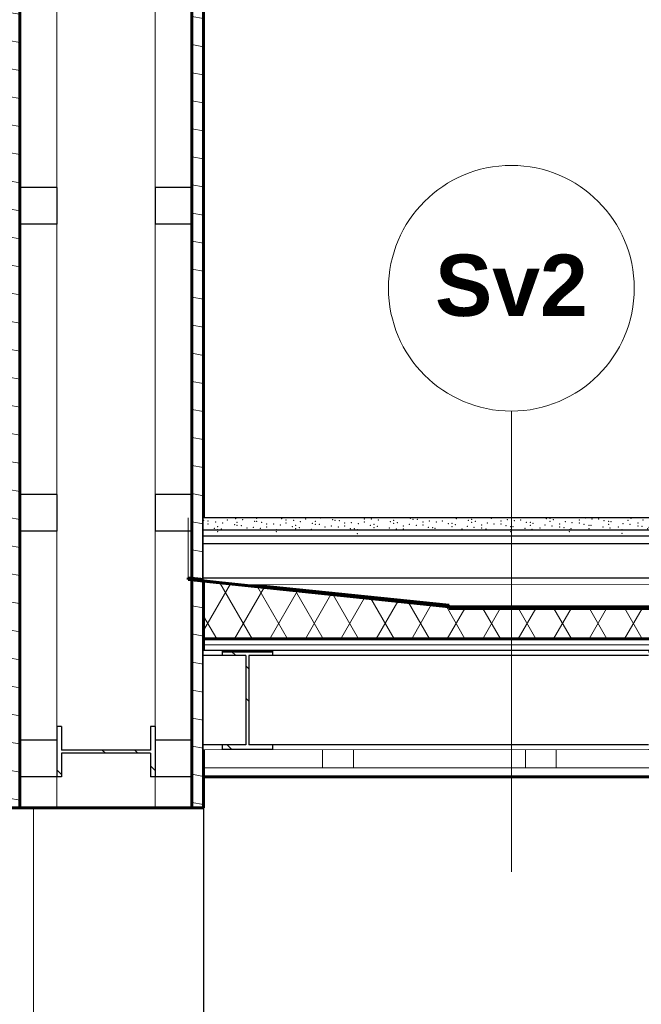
# Model space of a CAD drawing. Header units: millimetres. Extents: x -543656 to -529918, y -2500 to 6290.
# Tile 55 of 58: x -534944 to -533932, y 2280 to 3883. Entities that reach past the tile are written whole.
import ezdxf
from ezdxf.enums import TextEntityAlignment as Align

# ---------------------------------------------------------------- set-up
doc = ezdxf.new("R2010")
doc.units = ezdxf.units.MM
doc.header["$MEASUREMENT"] = 0
doc.linetypes.add('Wipeout_Contour', pattern=[1000, 0, -1000])
for name, color, linetype in [('2 - TEXT HLAVNÍ NS.2D', 7, 'Continuous'), ('2 - ČÁRA HLAVNÍ.2D', 7, 'Continuous'), ('4 - PODLAHY.3D', 7, 'Continuous'), ('4 - PRVKY EXTERIÉR.3D', 7, 'Continuous'), ('4 - PRVKY KLEMPÍŘSKÉ.3D', 7, 'Continuous'), ('4 - PRVKY ZÁMEČNICKÉ.3D', 7, 'Continuous'), ('4 - STŘEŠNÍ KRYTINA.3D', 7, 'Continuous'), ('5 - SRUB - PRŮVLAKY.4D', 7, 'Continuous'), ('5 - SRUB - STĚNY NOSNÉ.4D', 7, 'Continuous'), ('Konstrukce – Dělicí čáry vrstev', 7, 'Continuous'), ('Nové_4 - ZDIVO - STĚNY NENOSNÉ.3D', 7, 'Continuous'), ('Nové_Konstrukce – Dělicí čáry vrstev', 7, 'Continuous'), ('Nové_Otvory – Dveře', 7, 'Continuous'), ('Nové_Výplně - Povrchové', 7, 'Continuous'), ('Nové_Výplně – Řezové', 7, 'Continuous'), ('Výplně - Povrchové', 7, 'Continuous'), ('Výplně – Řezové', 7, 'Continuous')]:
    doc.layers.add(name, color=color, linetype=linetype)
doc.styles.add('GENEROVANÝ_STYL_2', font='Arial Bold.ttf')
doc.linetypes.add('ČÁRA HYDROIZOLACE', pattern='A,0,[2,B ŘEZ B-B´1.Shx,S=3.968254,R=0,X=0,Y=0.0125],-500,0', length=500)
pattern_1 = [(170, (-1697940.485, 0), (7.8141678, 44.3163477), [])]
pattern_2 = [(135, (-1697940.48, 0), (79.549513, 79.549513), []), (135, (-1697967, -26.52), (79.549513, 79.549513), [])]

# ---------------------------------------------------------------- blocks, each defined once
blk = doc.blocks.new('Řez_31', base_point=(-1697940.5, 0))
at = {"layer": 'Nové_4 - ZDIVO - STĚNY NENOSNÉ.3D', "color": 7, "linetype": 'Continuous', "lineweight": 60}
for p, q in [((-534644.2, 4836.7), (-534644.2, 2969)), ((-534644.2, 2855), (-534644.2, 2695))]:
    blk.add_line(p, q, dxfattribs=at)
at = {"layer": 'Nové_Konstrukce – Dělicí čáry vrstev', "color": 7, "linetype": 'Continuous', "lineweight": 60, "flags": 128}
for points in [[(-534644.2, 2969), (-534644.2, 2875), (-534644.2, 2855)], [(-534644.2, 2695), (-534644.2, 2665), (-534644.2, 2650)]]:
    blk.add_lwpolyline(points, dxfattribs=at)
at = {"color": 254, "linetype": 'Wipeout_Contour', "lineweight": 0, "ltscale": 2139621.980194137}
blk.add_wipeout([(-534921.2, 500), (-534883.2, 500), (-534883.2, 2600), (-534921.2, 2600)], dxfattribs=at).dxf.layer = 'Nové_Výplně - Povrchové'
at = {"color": 254, "linetype": 'Wipeout_Contour', "lineweight": 0, "ltscale": 2138627.986320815}
blk.add_wipeout([(-534663.2, 2600), (-534663.2, 500), (-534644.2, 500), (-534644.2, 2600)], dxfattribs=at).dxf.layer = 'Nové_Výplně - Povrchové'
at = {"layer": 'Nové_4 - ZDIVO - STĚNY NENOSNÉ.3D', "color": 7, "linetype": 'Continuous', "lineweight": 60}
blk.add_line((-534644.2, 2650), (-534644.2, 2600), dxfattribs=at)
at = {"color": 254, "linetype": 'Wipeout_Contour', "lineweight": 0, "ltscale": 2139225.982683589}
blk.add_wipeout([(-534723.2, 2600), (-534883.2, 2600), (-534883.2, 500), (-534723.2, 500)], dxfattribs=at).dxf.layer = 'Nové_Výplně - Povrchové'
at = {"color": 254, "linetype": 'Wipeout_Contour', "lineweight": 0, "ltscale": 2138785.985352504}
blk.add_wipeout([(-534723.2, 2600), (-534723.2, 500), (-534663.2, 500), (-534663.2, 2600)], dxfattribs=at).dxf.layer = 'Nové_Výplně - Povrchové'
at = {"color": 254, "linetype": 'Wipeout_Contour', "lineweight": 0, "ltscale": 2138829.268214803}
blk.add_wipeout([(-534663.2, 2600), (-534663.2, 4836.7), (-534723.2, 4836.7), (-534723.2, 2600)], dxfattribs=at).dxf.layer = 'Nové_Výplně – Řezové'
at = {"layer": 'Nové_Výplně – Řezové', "linetype": 'Continuous', "lineweight": 0, "true_color": 0x000000}
h = blk.add_hatch(dxfattribs=at)
h.set_pattern_fill('DŘEVO___BEDNĚNÍ', color=18, style=0, pattern_type=2)
h.set_pattern_definition(pattern_1)
h.paths.add_polyline_path([(-534644.2, 2600), (-534644.2, 4836.7), (-534663.2, 4836.7), (-534663.2, 2600)])
at = {"layer": 'Nové_Konstrukce – Dělicí čáry vrstev', "color": 7, "linetype": 'Continuous', "lineweight": 15}
for p, q in [((-534723.2, 4050), (-534723.2, 3610)), ((-534723.2, 3550), (-534723.2, 3110)), ((-534723.2, 3050), (-534723.2, 2732))]:
    blk.add_line(p, q, dxfattribs=at)
at = {"layer": 'Nové_Konstrukce – Dělicí čáry vrstev', "color": 7, "linetype": 'Continuous', "lineweight": 60, "flags": 128}
blk.add_lwpolyline([(-534663.2, 4836.7), (-534663.2, 4610), (-534663.2, 4550), (-534663.2, 4110), (-534663.2, 4050), (-534663.2, 3610), (-534663.2, 3550), (-534663.2, 3110), (-534663.2, 3050), (-534663.2, 2710), (-534663.2, 2650), (-534663.2, 2600)], dxfattribs=at)
at = {"color": 254, "linetype": 'Wipeout_Contour', "lineweight": 0, "ltscale": 4278478.168501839}
blk.add_wipeout([(-534883.2, 2600), (-534723.2, 2600), (-534723.2, 2650), (-534730.6, 2650), (-534730.6, 2688.5), (-534875.8, 2688.5), (-534875.8, 2650), (-534883.2, 2650)], dxfattribs=at).dxf.layer = 'Nové_Výplně – Řezové'
at = {"layer": 'Nové_Konstrukce – Dělicí čáry vrstev', "color": 7, "linetype": 'Continuous', "lineweight": 15}
blk.add_line((-534723.2, 2650), (-534723.2, 2600), dxfattribs=at)
at = {"color": 254, "linetype": 'Wipeout_Contour', "lineweight": 0, "ltscale": 2139709.24502213}
blk.add_wipeout([(-534883.2, 2600), (-534883.2, 4836.7), (-534943.2, 4836.7), (-534943.2, 2600)], dxfattribs=at).dxf.layer = 'Nové_Výplně – Řezové'
at = {"layer": 'Nové_Výplně – Řezové', "linetype": 'Continuous', "lineweight": 0, "true_color": 0x000000}
h = blk.add_hatch(dxfattribs=at)
h.set_pattern_fill('DŘEVO___BEDNĚNÍ', color=18, style=0, pattern_type=2)
h.set_pattern_definition(pattern_1)
h.paths.add_polyline_path([(-534943.2, 2600), (-534943.2, 4836.7), (-534961.2, 4836.7), (-534961.2, 2600)])
at = {"layer": 'Nové_4 - ZDIVO - STĚNY NENOSNÉ.3D', "color": 7, "linetype": 'Continuous', "lineweight": 0, "flags": 128}
blk.add_lwpolyline([(-534644.2, 2600), (-534663.2, 2600), (-534723.2, 2600), (-534883.2, 2600), (-534921.2, 2600), (-534943.2, 2600), (-534961.2, 2600)], dxfattribs=at)
at = {"layer": 'Nové_Konstrukce – Dělicí čáry vrstev', "color": 7, "linetype": 'Continuous', "lineweight": 15}
for p, q in [((-534883.2, 4050), (-534883.2, 3610)), ((-534883.2, 3550), (-534883.2, 3110)), ((-534883.2, 3050), (-534883.2, 2732)), ((-534883.2, 2650), (-534883.2, 2600))]:
    blk.add_line(p, q, dxfattribs=at)
at = {"layer": 'Nové_Konstrukce – Dělicí čáry vrstev', "color": 7, "linetype": 'Continuous', "lineweight": 60, "flags": 128}
blk.add_lwpolyline([(-534943.2, 4836.7), (-534943.2, 4610), (-534943.2, 4550), (-534943.2, 4110), (-534943.2, 4050), (-534943.2, 3610), (-534943.2, 3550), (-534943.2, 3110), (-534943.2, 3050), (-534943.2, 2710), (-534943.2, 2650), (-534943.2, 2600)], dxfattribs=at)
blk = doc.blocks.new('Řez_32', base_point=(-1697940.5, 0))
at = {"layer": 'Nové_Otvory – Dveře', "color": 181, "linetype": 'Continuous', "lineweight": 0, "true_color": 0x9e3eff}
blk.add_line((-534921.2, 2600), (-534921.2, 500), dxfattribs=at)
at = {"layer": 'Nové_Otvory – Dveře', "color": 5, "linetype": 'Continuous', "lineweight": 0, "true_color": 0x1c1cff}
for p, q in [((-534921.1, 2600), (-534921.1, 2539.3)), ((-534921.1, 2501.3), (-534921.1, 2440.6)), ((-534921.1, 2402.6), (-534921.1, 2341.9)), ((-534921.1, 2303.9), (-534921.1, 2243.1))]:
    blk.add_line(p, q, dxfattribs=at)
at = {"layer": 'Nové_Otvory – Dveře', "color": 7, "linetype": 'Continuous', "lineweight": 30}
blk.add_line((-534644.2, 2600), (-534644.2, 500), dxfattribs=at)
blk = doc.blocks.new('*X53', base_point=(-1697940.5, 0))
at = {"layer": 'Výplně – Řezové', "color": 7, "linetype": 'Continuous', "lineweight": 0}
for p, q in [((-534450.5, 2695), (-534450.5, 2665)), ((-534400.5, 2695), (-534400.5, 2665)), ((-534360.5, 2695), (-534030.5, 2695)), ((-534120.5, 2695), (-534120.5, 2665)), ((-534070.5, 2695), (-534070.5, 2665)), ((-534030.5, 2695), (-533700.5, 2695)), ((-533790.5, 2695), (-533790.5, 2665)), ((-533740.5, 2695), (-533740.5, 2665)), ((-533700.5, 2695), (-533370.5, 2695)), ((-533460.5, 2695), (-533460.5, 2665)), ((-533410.5, 2695), (-533410.5, 2665)), ((-533130.5, 2695), (-533130.5, 2665)), ((-533080.5, 2695), (-533080.5, 2665)), ((-534360.5, 2665), (-534030.5, 2665)), ((-534030.5, 2665), (-533700.5, 2665)), ((-533700.5, 2665), (-533370.5, 2665))]:
    blk.add_line(p, q, dxfattribs=at)
blk = doc.blocks.new('Řez_39', base_point=(-1697940.5, 0))
at = {"layer": 'Výplně – Řezové', "linetype": 'Continuous', "lineweight": 0, "true_color": 0x000000}
h = blk.add_hatch(dxfattribs=at)
h.set_pattern_fill('DESKY_SDK__SDV', color=18, style=0, pattern_type=2)
h.set_pattern_definition([(0, (-1697940.485, 0), (0, 25), [0, -25])])
h.paths.add_polyline_path([(-534644.2, 2650), (-533044.2, 2650), (-533044.2, 2665), (-534644.2, 2665)])
at = {"layer": '5 - SRUB - STĚNY NOSNÉ.4D', "color": 7, "linetype": 'Continuous', "lineweight": 0}
for p, q in [((-534614.2, 2695), (-534644.2, 2695)), ((-533920.2, 2695), (-534532.2, 2695)), ((-533226.2, 2695), (-533838.2, 2695)), ((-533044.2, 2695), (-533144.2, 2695))]:
    blk.add_line(p, q, dxfattribs=at)
at = {"layer": '5 - SRUB - STĚNY NOSNÉ.4D', "color": 7, "linetype": 'Continuous', "lineweight": 60}
blk.add_line((-533044.2, 2650), (-534644.2, 2650), dxfattribs=at)
at = {"layer": 'Konstrukce – Dělicí čáry vrstev', "color": 7, "linetype": 'Continuous', "lineweight": 0}
blk.add_line((-533044.2, 2665), (-534644.2, 2665), dxfattribs=at)
at = {"layer": '5 - SRUB - STĚNY NOSNÉ.4D', "lineweight": 0}
blk.add_blockref('*X53', (-1697940.5, 0), dxfattribs=at)
blk = doc.blocks.new('Řez_40', base_point=(-1697940.5, 0))
at = {"color": 254, "linetype": 'Wipeout_Contour', "lineweight": 0, "ltscale": 2135410.642002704}
blk.add_wipeout([(-534644.2, 2974.1), (-533044.2, 2974.1), (-533044.2, 3030), (-534644.2, 3030)], dxfattribs=at).dxf.layer = 'Výplně - Povrchové'
blk = doc.blocks.new('Řez_41', base_point=(-1697940.5, 0))
at = {"layer": 'Výplně – Řezové', "linetype": 'Continuous', "lineweight": 0, "true_color": 0x000000}
h = blk.add_hatch(dxfattribs=at)
h.set_pattern_fill('DESKY_CETRIS__OSB____', color=18, style=0, pattern_type=2)
h.set_pattern_definition([(0, (-1697940.485, 0), (0, 15), [])])
h.paths.add_polyline_path([(-534644.2, 2855), (-533044.2, 2855), (-533044.2, 2875), (-534644.2, 2875)])
at = {"layer": '5 - SRUB - STĚNY NOSNÉ.4D', "color": 7, "linetype": 'Continuous', "lineweight": 60}
for p, q in [((-534614.2, 2855), (-534644.2, 2855)), ((-533920.2, 2855), (-534532.2, 2855)), ((-533226.2, 2855), (-533838.2, 2855)), ((-533044.2, 2855), (-533144.2, 2855))]:
    blk.add_line(p, q, dxfattribs=at)
at = {"layer": 'Konstrukce – Dělicí čáry vrstev', "color": 7, "linetype": 'Continuous', "lineweight": 60}
for q in [(-534644.2, 2875), (-533044.2, 2855)]:
    blk.add_line((-533044.2, 2875), q, dxfattribs=at)
at = {"layer": 'Konstrukce – Dělicí čáry vrstev', "color": 7, "linetype": 'Continuous', "lineweight": 60, "flags": 128}
for points in [[(-534532.2, 2855), (-534573.2, 2855), (-534614.2, 2855)], [(-533838.2, 2855), (-533879.2, 2855), (-533920.2, 2855)], [(-533144.2, 2855), (-533185.2, 2855), (-533226.2, 2855)]]:
    blk.add_lwpolyline(points, dxfattribs=at)
blk = doc.blocks.new('Řez_42', base_point=(-1697940.5, 0))
at = {"color": 254, "linetype": 'Wipeout_Contour', "lineweight": 0, "ltscale": 2135411.412089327}
blk.add_wipeout([(-533044.2, 3042.5), (-534644.2, 3042.5), (-534644.2, 3030), (-533044.2, 3030)], dxfattribs=at).dxf.layer = 'Výplně - Povrchové'
at = {"layer": '5 - SRUB - STĚNY NOSNÉ.4D', "color": 7, "linetype": 'Continuous', "lineweight": 30}
blk.add_line((-534644.2, 3030), (-533044.2, 3030), dxfattribs=at)
blk = doc.blocks.new('Řez_43', base_point=(-1697940.5, 0))
at = {"color": 254, "linetype": 'Wipeout_Contour', "lineweight": 0, "ltscale": 3203188.895078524}
blk.add_wipeout([(-533145.2, 2963.5), (-534568.3, 2963.5), (-534244.7, 2929.5), (-534244.7, 2926.9), (-533468.7, 2926.9), (-533468.7, 2929.5)], dxfattribs=at).dxf.layer = 'Výplně - Povrchové'
at = {"layer": '4 - STŘEŠNÍ KRYTINA.3D', "color": 7, "linetype": 'Continuous', "lineweight": 30}
blk.add_line((-533145.2, 2963.5), (-534568.3, 2963.5), dxfattribs=at)
at = {"layer": '4 - STŘEŠNÍ KRYTINA.3D', "color": 7, "linetype": 'Continuous', "lineweight": 60}
blk.add_line((-533468.7, 2926.9), (-534244.7, 2926.9), dxfattribs=at)
at = {"layer": 'Konstrukce – Dělicí čáry vrstev', "color": 7, "linetype": 'Continuous', "lineweight": 60}
for p, q in [((-534244.7, 2926.9), (-534244.7, 2924.4)), ((-533468.8, 2924.4), (-534244.7, 2924.4)), ((-533468.7, 2926.9), (-533468.8, 2924.4))]:
    blk.add_line(p, q, dxfattribs=at)
blk = doc.blocks.new('*X60', base_point=(-1697940.5, 0))
at = {"layer": 'Výplně – Řezové', "color": 7, "linetype": 'Continuous', "lineweight": 0}
for p, q in [((-534440.5, 2950), (-534439.6, 2950)), ((-534395.6, 2942.9), (-534371.6, 2942.9)), ((-534327.6, 2935.7), (-534303.7, 2935.7)), ((-534259.6, 2928.6), (-534244.8, 2928.6))]:
    blk.add_line(p, q, dxfattribs=at)
blk = doc.blocks.new('Řez_44', base_point=(-1697940.5, 0))
at = {"layer": '4 - STŘEŠNÍ KRYTINA.3D', "color": 7, "linetype": 'Continuous', "lineweight": 60}
for p, q in [((-534669.2, 2974.1), (-534669.5, 2971.6)), ((-534669.5, 2971.6), (-534644.2, 2969)), ((-534669.2, 2974.1), (-534244.7, 2929.5))]:
    blk.add_line(p, q, dxfattribs=at)
at = {"layer": 'Konstrukce – Dělicí čáry vrstev', "color": 7, "linetype": 'Continuous', "lineweight": 60}
for p in [(-534644.2, 2969), (-534244.7, 2929.5)]:
    blk.add_line(p, (-534245, 2927), dxfattribs=at)
at = {"layer": '4 - STŘEŠNÍ KRYTINA.3D', "lineweight": 0}
blk.add_blockref('*X60', (-1697940.5, 0), dxfattribs=at)
blk = doc.blocks.new('Řez_46', base_point=(-1697940.5, 0))
at = {"color": 254, "linetype": 'Wipeout_Contour', "lineweight": 0, "ltscale": 2135411.667842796}
blk.add_wipeout([(-534644.2, 3042.5), (-533044.2, 3042.5), (-533044.2, 3052.4), (-534644.2, 3052.4)], dxfattribs=at).dxf.layer = 'Výplně - Povrchové'
at = {"layer": '4 - PRVKY KLEMPÍŘSKÉ.3D', "color": 181, "linetype": 'Continuous', "lineweight": 30, "true_color": 0x9e3eff}
blk.add_line((-534644.2, 3042.5), (-533044.2, 3042.5), dxfattribs=at)
at = {"color": 254, "linetype": 'Wipeout_Contour', "lineweight": 0, "ltscale": 2135412.004254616}
blk.add_wipeout([(-534644.2, 3052.4), (-533044.2, 3052.4), (-533044.2, 3071.8), (-534644.2, 3071.8)], dxfattribs=at).dxf.layer = 'Výplně - Povrchové'
at = {"layer": '4 - PRVKY KLEMPÍŘSKÉ.3D', "color": 181, "linetype": 'Continuous', "lineweight": 30, "true_color": 0x9e3eff}
for p, q in [((-533044.2, 3071.8), (-534644.2, 3071.8)), ((-534644.2, 3052.4), (-533044.2, 3052.4))]:
    blk.add_line(p, q, dxfattribs=at)
at = {"layer": '4 - PRVKY KLEMPÍŘSKÉ.3D', "color": 7, "linetype": 'Continuous', "lineweight": 0}
for p in [(-534644.2, 3067.9), (-534637.4, 3067), (-534624.7, 3065.1), (-534613.4, 3063.5), (-534605.6, 3068.6), (-534592.1, 3070.8), (-534589.7, 3064.5), (-534580.8, 3069.1), (-534561.3, 3066.3), (-534557.9, 3071.1), (-534557.9, 3066.1), (-534550, 3064.7), (-534517.4, 3070.4), (-534510.1, 3068.6), (-534510.1, 3063.6), (-534497.9, 3067.6), (-534486.6, 3065.9), (-534478.3, 3070.3), (-534467.1, 3063.1), (-534462.4, 3066.1), (-534453.9, 3071.6), (-534434.4, 3068.8), (-534430.6, 3067.8), (-534423.1, 3067.1), (-534414.7, 3063.6), (-534403.7, 3064.3), (-534392.4, 3062.7), (-534382.8, 3070.3), (-534382.8, 3065.3), (-534371, 3070), (-534359.7, 3068.3), (-534340.2, 3065.5), (-534335.1, 3067.8), (-534335.1, 3062.8), (-534328.9, 3063.9), (-534307.6, 3071.2), (-534303.3, 3069.5), (-534296.3, 3069.6), (-534287.4, 3065.3), (-534276.8, 3066.7), (-534265.5, 3065.1), (-534255.6, 3067), (-534246, 3062.3), (-534239.7, 3062.8), (-534232.9, 3070.8), (-534213.4, 3068), (-534207.8, 3069.5), (-534207.8, 3064.5), (-534202.1, 3066.3), (-534182.6, 3063.5), (-534176, 3071.1), (-534160.1, 3067), (-534149.9, 3069.2), (-534138.6, 3067.5), (-534128.3, 3068.6), (-534119.2, 3064.7), (-534112.4, 3064.5), (-534107.9, 3063.1), (-534086.5, 3070.4), (-534080.6, 3071.1), (-534080.6, 3066.1), (-534075.2, 3068.8), (-534055.7, 3065.9), (-534044.4, 3064.3), (-534032.8, 3068.6), (-534032.8, 3063.6), (-534023.1, 3071.6), (-534011.8, 3070), (-534001, 3070.3), (-533992.3, 3067.2), (-533985.1, 3066.1), (-533981, 3065.5), (-533961.5, 3062.7), (-533953.3, 3067.8), (-533948.4, 3071.2), (-533937.4, 3063.6), (-533928.9, 3068.4), (-533917.6, 3066.7), (-533905.5, 3070.3), (-533905.5, 3065.3), (-533898.1, 3063.9), (-533886.8, 3062.3), (-533865.4, 3069.6), (-533857.8, 3067.8), (-533857.8, 3062.8), (-533854.1, 3068), (-533834.7, 3065.1), (-533826, 3069.5), (-533823.4, 3063.5), (-533810.1, 3065.3), (-533802, 3070.8), (-533790.7, 3069.2), (-533778.3, 3067), (-533771.2, 3066.4), (-533762.4, 3062.8), (-533759.9, 3064.7), (-533730.5, 3069.5), (-533730.5, 3064.5), (-533727.3, 3070.4), (-533707.8, 3067.6), (-533698.7, 3071.1), (-533696.5, 3065.9), (-533682.8, 3067), (-533677, 3063.1), (-533663.9, 3071.6), (-533651, 3068.6), (-533644.4, 3068.8), (-533635.1, 3064.5), (-533633.1, 3067.1), (-533613.6, 3064.3), (-533603.3, 3071.1), (-533603.3, 3066.1), (-533602.3, 3062.7), (-533580.9, 3070), (-533569.7, 3068.4), (-533555.5, 3068.6), (-533555.5, 3063.6), (-533550.2, 3065.6), (-533538.9, 3063.9), (-533523.7, 3070.3), (-533517.5, 3071.2), (-533507.8, 3066.1), (-533506.2, 3069.6), (-533486.7, 3066.8), (-533476, 3067.8), (-533475.4, 3065.1), (-533460.1, 3063.6), (-533455.9, 3062.3), (-533442.8, 3070.8), (-533428.3, 3070.3), (-533428.3, 3065.3), (-533423.3, 3068), (-533412, 3066.3), (-533392.5, 3063.5), (-533380.5, 3067.8), (-533380.5, 3062.8), (-533359.9, 3069.2), (-533348.7, 3069.5), (-533348.6, 3067.6), (-533332.8, 3065.3), (-533329.1, 3064.8), (-533317.8, 3063.1), (-533301, 3067), (-533296.4, 3070.4), (-533285.2, 3068.8), (-533285.1, 3062.8), (-533265.7, 3066), (-533254.4, 3064.3), (-533253.2, 3069.5), (-533253.2, 3064.5), (-533233, 3071.6), (-533221.7, 3070), (-533221.4, 3071.1), (-533205.5, 3067), (-533202.2, 3067.2), (-533190.9, 3065.5), (-533173.7, 3068.6), (-533171.4, 3062.7), (-533158.3, 3071.2), (-533157.8, 3064.5), (-533138.8, 3068.4), (-533127.5, 3066.8), (-533126, 3071.1), (-533126, 3066.1), (-533108, 3064), (-533096.7, 3062.3), (-533078.2, 3068.6), (-533078.2, 3063.6), (-533075.4, 3069.6), (-533064.1, 3068), (-533046.4, 3070.3), (-533044.6, 3065.2), (-534637.4, 3062), (-534626.6, 3055.1), (-534621.5, 3057.8), (-534621.5, 3052.8), (-534621.5, 3049.3), (-534615.3, 3053.5), (-534593.9, 3060.7), (-534589.7, 3059.5), (-534582.7, 3059.1), (-534573.8, 3055.3), (-534563.2, 3056.3), (-534551.9, 3054.7), (-534541.9, 3062), (-534541.9, 3057), (-534530.5, 3061.9), (-534526, 3052.8), (-534526, 3049.3), (-534519.2, 3060.3), (-534499.7, 3057.5), (-534494.2, 3059.5), (-534494.2, 3054.5), (-534488.4, 3055.9), (-534468.9, 3053.1), (-534462.4, 3061.1), (-534455.8, 3061.5), (-534446.5, 3057), (-534436.3, 3058.7), (-534425, 3057.1), (-534414.7, 3058.6), (-534405.5, 3054.3), (-534398.8, 3054.5), (-534394.2, 3052.6), (-534394.2, 3046.4), (-534372.9, 3059.9), (-534366.9, 3061.1), (-534366.9, 3056.1), (-534361.6, 3058.3), (-534342.1, 3055.5), (-534330.8, 3053.9), (-534319.2, 3058.6), (-534319.2, 3053.6), (-534309.4, 3061.1), (-534298.2, 3059.5), (-534287.4, 3060.3), (-534278.7, 3056.7), (-534271.5, 3056.1), (-534267.4, 3055.1), (-534239.7, 3057.8), (-534234.7, 3060.7), (-534223.7, 3053.6), (-534215.2, 3057.9), (-534203.9, 3056.3), (-534191.9, 3060.3), (-534191.9, 3055.3), (-534184.4, 3053.5), (-534171.3, 3061.9), (-534160.1, 3062), (-534151.8, 3059.1), (-534144.2, 3057.8), (-534144.2, 3052.8), (-534144.2, 3049.3), (-534140.5, 3057.5), (-534121, 3054.7), (-534112.4, 3059.5), (-534109.7, 3053.1), (-534096.5, 3055.3), (-534088.4, 3060.3), (-534077.1, 3058.7), (-534064.6, 3062), (-534064.6, 3057), (-534057.6, 3055.9), (-534048.7, 3052.8), (-534048.7, 3049.3), (-534046.3, 3054.3), (-534024.9, 3061.5), (-534016.9, 3059.5), (-534016.9, 3054.5), (-534013.7, 3059.9), (-533994.2, 3057.1), (-533985.1, 3061.1), (-533982.9, 3055.5), (-533969.2, 3057), (-533963.4, 3052.7), (-533963.4, 3046.8), (-533950.2, 3061.1), (-533937.4, 3058.6), (-533930.7, 3058.3), (-533921.5, 3054.5), (-533919.4, 3056.7), (-533899.9, 3053.9), (-533889.6, 3061.1), (-533889.6, 3056.1), (-533867.3, 3059.5), (-533856, 3057.9), (-533841.9, 3058.6), (-533841.9, 3053.6), (-533836.5, 3055.1), (-533825.2, 3053.5), (-533810.1, 3060.3), (-533803.9, 3060.7), (-533794.2, 3056.1), (-533792.6, 3059.1), (-533773.1, 3056.3), (-533762.4, 3057.8), (-533761.8, 3054.7), (-533746.4, 3053.6), (-533740.4, 3061.9), (-533729.2, 3060.3), (-533714.6, 3060.3), (-533714.6, 3055.3), (-533709.7, 3057.5), (-533698.4, 3055.9), (-533682.8, 3062), (-533678.9, 3053.1), (-533666.9, 3057.8), (-533666.9, 3052.8), (-533666.9, 3049.3), (-533665.7, 3061.5), (-533646.2, 3058.7), (-533635.1, 3059.5), (-533634.9, 3057.1), (-533619.2, 3055.3), (-533615.4, 3054.3), (-533604.2, 3052.7), (-533604.2, 3046.6), (-533587.4, 3062), (-533587.4, 3057), (-533582.8, 3059.9), (-533571.5, 3058.3), (-533571.4, 3052.8), (-533571.4, 3049.3), (-533552, 3055.5), (-533540.7, 3053.9), (-533539.6, 3059.5), (-533539.6, 3054.5), (-533519.4, 3061.1), (-533508.1, 3059.5), (-533507.8, 3061.1), (-533491.9, 3057), (-533488.6, 3056.7), (-533477.3, 3055.1), (-533460.1, 3058.6), (-533444.7, 3060.7), (-533444.2, 3054.5), (-533425.2, 3057.9), (-533413.9, 3056.3), (-533412.3, 3061.1), (-533412.3, 3056.1), (-533394.4, 3053.5), (-533381.2, 3061.9), (-533364.6, 3058.6), (-533364.6, 3053.6), (-533361.7, 3059.1), (-533350.4, 3057.5), (-533332.8, 3060.3), (-533331, 3054.7), (-533319.7, 3053.1), (-533316.9, 3056.1), (-533298.3, 3060.3), (-533287, 3058.7), (-533285.1, 3057.8), (-533269.2, 3053.6), (-533267.5, 3055.9), (-533256.2, 3054.3), (-533237.3, 3060.3), (-533237.3, 3055.3), (-533234.9, 3061.5), (-533223.6, 3059.9), (-533205.5, 3062), (-533204.1, 3057.1), (-533192.8, 3055.5), (-533189.6, 3057.8), (-533189.6, 3052.8), (-533189.6, 3049.3), (-533173.3, 3052.7), (-533173.3, 3047), (-533160.2, 3061.1), (-533157.8, 3059.5), (-533141.9, 3055.3), (-533140.7, 3058.3), (-533129.4, 3056.7), (-533110.1, 3062), (-533110.1, 3057), (-533109.9, 3053.9), (-533094.1, 3052.8), (-533094.1, 3049.3), (-533077.2, 3059.5), (-533065.9, 3057.9), (-533062.3, 3059.5), (-533062.3, 3054.5), (-533046.5, 3055.1)]:
    blk.add_point(p, dxfattribs=at)
blk = doc.blocks.new('Řez_57', base_point=(-1697940.5, 0))
at = {"layer": '4 - PODLAHY.3D', "color": 7, "linetype": 'Continuous', "lineweight": 30}
for p, q in [((-534244.7, 2929.5), (-534244.7, 2926.9)), ((-533468.7, 2929.5), (-533468.7, 2926.9))]:
    blk.add_line(p, q, dxfattribs=at)
at = {"color": 254, "linetype": 'Wipeout_Contour', "lineweight": 0, "ltscale": 2670086.862048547}
blk.add_wipeout([(-534644.2, 2974.1), (-534644.2, 2971.5), (-534568.3, 2963.5), (-533145.2, 2963.5), (-533044.2, 2974.1)], dxfattribs=at).dxf.layer = 'Výplně - Povrchové'
at = {"layer": 'Výplně – Řezové', "linetype": 'Continuous', "lineweight": 0, "true_color": 0x000000}
h = blk.add_hatch(dxfattribs=at)
h.set_pattern_fill('IZOLACE_TEPELNÁ_TUHÁ', color=18, style=0, pattern_type=2)
h.set_pattern_definition([(60, (-1697940.485, 0), (-43.3012702, 25), []), (120, (-1697940.485, 0), (43.3012702, 25), [])])
h.paths.add_polyline_path([(-534644.2, 2969), (-534644.2, 2875), (-533044.2, 2875), (-533044.2, 2971.6), (-533468.5, 2927), (-533468.7, 2929.5), (-533468.7, 2926.9), (-533468.8, 2924.4), (-534244.7, 2924.4), (-534244.7, 2926.9), (-534244.7, 2929.5), (-534245, 2927)])
at = {"layer": '4 - PODLAHY.3D', "color": 7, "linetype": 'Continuous', "lineweight": 30}
blk.add_line((-534644.2, 2974.1), (-533044.2, 2974.1), dxfattribs=at)
blk = doc.blocks.new('Řez_70', base_point=(-1697940.5, 0))
at = {"color": 254, "linetype": 'Wipeout_Contour', "lineweight": 0, "ltscale": 2138547.288232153}
blk.add_wipeout([(-534614.2, 2855), (-534644.2, 2855), (-534644.2, 2847.6), (-534614.2, 2847.6)], dxfattribs=at).dxf.layer = 'Výplně - Povrchové'
at = {"color": 254, "linetype": 'Wipeout_Contour', "lineweight": 0, "ltscale": 2136935.311158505}
blk.add_wipeout([(-534532.2, 2847.6), (-533920.2, 2847.6), (-533920.2, 2855), (-534532.2, 2855)], dxfattribs=at).dxf.layer = 'Výplně - Povrchové'
at = {"color": 254, "linetype": 'Wipeout_Contour', "lineweight": 0, "ltscale": 2134159.35074814}
blk.add_wipeout([(-533838.2, 2847.6), (-533226.2, 2847.6), (-533226.2, 2855), (-533838.2, 2855)], dxfattribs=at).dxf.layer = 'Výplně - Povrchové'
at = {"color": 254, "linetype": 'Wipeout_Contour', "lineweight": 0, "ltscale": 2132407.375776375}
blk.add_wipeout([(-533044.2, 2855), (-533144.2, 2855), (-533144.2, 2847.6), (-533044.2, 2847.6)], dxfattribs=at).dxf.layer = 'Výplně - Povrchové'
at = {"color": 254, "linetype": 'Wipeout_Contour', "lineweight": 0, "ltscale": 4268315.5227721}
blk.add_wipeout([(-533187.7, 2702.4), (-533187.7, 2847.6), (-533226.2, 2847.6), (-533838.2, 2847.6), (-533876.7, 2847.6), (-533876.7, 2702.4), (-533838.2, 2702.4), (-533226.2, 2702.4)], dxfattribs=at).dxf.layer = 'Výplně - Povrchové'
at = {"layer": '4 - PRVKY ZÁMEČNICKÉ.3D', "color": 181, "linetype": 'Continuous', "lineweight": 30, "true_color": 0x9e3eff}
blk.add_line((-533226.2, 2847.6), (-533838.2, 2847.6), dxfattribs=at)
at = {"color": 254, "linetype": 'Wipeout_Contour', "lineweight": 0, "ltscale": 4273867.44772212}
blk.add_wipeout([(-533881.7, 2702.4), (-533881.7, 2847.6), (-533920.2, 2847.6), (-534532.2, 2847.6), (-534570.7, 2847.6), (-534570.7, 2702.4), (-534532.2, 2702.4), (-533920.2, 2702.4)], dxfattribs=at).dxf.layer = 'Výplně - Povrchové'
at = {"color": 254, "linetype": 'Wipeout_Contour', "lineweight": 0, "ltscale": 2665534.857590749}
blk.add_wipeout([(-533182.7, 2702.4), (-533044.2, 2702.4), (-533044.2, 2800), (-533044.2, 2847.6), (-533182.7, 2847.6)], dxfattribs=at).dxf.layer = 'Výplně - Povrchové'
at = {"color": 254, "linetype": 'Wipeout_Contour', "lineweight": 0, "ltscale": 2134156.175986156}
blk.add_wipeout([(-533838.2, 2695), (-533226.2, 2695), (-533226.2, 2702.4), (-533838.2, 2702.4)], dxfattribs=at).dxf.layer = 'Výplně - Povrchové'
at = {"layer": '4 - PRVKY ZÁMEČNICKÉ.3D', "color": 181, "linetype": 'Continuous', "lineweight": 30, "true_color": 0x9e3eff}
for p, q in [((-533920.2, 2847.6), (-534532.2, 2847.6)), ((-533044.2, 2847.6), (-533144.2, 2847.6)), ((-533226.2, 2702.4), (-533838.2, 2702.4))]:
    blk.add_line(p, q, dxfattribs=at)
at = {"color": 254, "linetype": 'Wipeout_Contour', "lineweight": 0, "ltscale": 2138468.703037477}
blk.add_wipeout([(-534644.2, 2702.4), (-534575.7, 2702.4), (-534575.7, 2847.6), (-534644.2, 2847.6)], dxfattribs=at).dxf.layer = 'Výplně - Povrchové'
at = {"color": 254, "linetype": 'Wipeout_Contour', "lineweight": 0, "ltscale": 2136932.140520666}
blk.add_wipeout([(-534532.2, 2695), (-533920.2, 2695), (-533920.2, 2702.4), (-534532.2, 2702.4)], dxfattribs=at).dxf.layer = 'Výplně - Povrchové'
at = {"color": 254, "linetype": 'Wipeout_Contour', "lineweight": 0, "ltscale": 2132404.198405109}
blk.add_wipeout([(-533044.2, 2702.4), (-533144.2, 2702.4), (-533144.2, 2695), (-533044.2, 2695)], dxfattribs=at).dxf.layer = 'Výplně - Povrchové'
at = {"layer": '4 - PRVKY ZÁMEČNICKÉ.3D', "color": 181, "linetype": 'Continuous', "lineweight": 30, "true_color": 0x9e3eff}
for p, q in [((-534614.2, 2847.6), (-534644.2, 2847.6)), ((-533920.2, 2702.4), (-534532.2, 2702.4)), ((-533044.2, 2702.4), (-533144.2, 2702.4))]:
    blk.add_line(p, q, dxfattribs=at)
at = {"color": 254, "linetype": 'Wipeout_Contour', "lineweight": 0, "ltscale": 2138544.119985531}
blk.add_wipeout([(-534614.2, 2702.4), (-534644.2, 2702.4), (-534644.2, 2695), (-534614.2, 2695)], dxfattribs=at).dxf.layer = 'Výplně - Povrchové'
at = {"layer": '4 - PRVKY ZÁMEČNICKÉ.3D', "color": 181, "linetype": 'Continuous', "lineweight": 30, "true_color": 0x9e3eff}
blk.add_line((-534614.2, 2702.4), (-534644.2, 2702.4), dxfattribs=at)
blk = doc.blocks.new('Řez_73', base_point=(-1697940.5, 0))
at = {"layer": 'Výplně – Řezové', "linetype": 'Continuous', "lineweight": 0, "true_color": 0x000000}
h = blk.add_hatch(dxfattribs=at)
h.set_pattern_fill('KOV_OCEL', color=18, style=0, pattern_type=2)
h.set_pattern_definition(pattern_2)
h.paths.add_polyline_path([(-534570.7, 2702.4), (-534570.7, 2847.6), (-534532.2, 2847.6), (-534532.2, 2855), (-534614.2, 2855), (-534614.2, 2847.6), (-534575.7, 2847.6), (-534575.7, 2702.4), (-534614.2, 2702.4), (-534614.2, 2695), (-534532.2, 2695), (-534532.2, 2702.4)])
at = {"layer": '4 - PRVKY ZÁMEČNICKÉ.3D', "color": 181, "linetype": 'Continuous', "lineweight": 30, "true_color": 0x9e3eff}
for p, q in [((-534614.2, 2855), (-534614.2, 2847.6)), ((-534532.2, 2855), (-534532.2, 2847.6)), ((-534575.7, 2847.6), (-534614.2, 2847.6)), ((-534575.7, 2847.6), (-534575.7, 2702.4)), ((-534570.7, 2847.6), (-534570.7, 2702.4)), ((-534532.2, 2847.6), (-534570.7, 2847.6)), ((-534614.2, 2702.4), (-534614.2, 2695)), ((-534575.7, 2702.4), (-534614.2, 2702.4)), ((-534532.2, 2702.4), (-534570.7, 2702.4)), ((-534532.2, 2702.4), (-534532.2, 2695))]:
    blk.add_line(p, q, dxfattribs=at)
at = {"layer": 'Konstrukce – Dělicí čáry vrstev', "color": 181, "linetype": 'Continuous', "lineweight": 30, "true_color": 0x9e3eff}
blk.add_line((-534532.2, 2695), (-534614.2, 2695), dxfattribs=at)
blk = doc.blocks.new('Řez_75', base_point=(-1697940.5, 0))
at = {"layer": 'Výplně – Řezové', "linetype": 'Continuous', "lineweight": 0, "true_color": 0x000000}
h = blk.add_hatch(dxfattribs=at)
h.set_pattern_fill('KOV_OCEL', color=18, style=0, pattern_type=2)
h.set_pattern_definition(pattern_2)
h.paths.add_polyline_path([(-534883.2, 2732), (-534883.2, 2650), (-534875.8, 2650), (-534875.8, 2688.5), (-534730.6, 2688.5), (-534730.6, 2650), (-534723.2, 2650), (-534723.2, 2732), (-534730.6, 2732), (-534730.6, 2693.5), (-534875.8, 2693.5), (-534875.8, 2732)])
at = {"layer": '4 - PRVKY ZÁMEČNICKÉ.3D', "color": 181, "linetype": 'Continuous', "lineweight": 30, "true_color": 0x9e3eff}
for p, q in [((-534875.8, 2732), (-534883.2, 2732)), ((-534875.8, 2732), (-534875.8, 2693.5)), ((-534730.6, 2732), (-534730.6, 2693.5)), ((-534723.2, 2732), (-534730.6, 2732)), ((-534730.6, 2693.5), (-534875.8, 2693.5)), ((-534875.8, 2688.5), (-534875.8, 2650)), ((-534730.6, 2688.5), (-534875.8, 2688.5)), ((-534730.6, 2688.5), (-534730.6, 2650)), ((-534875.8, 2650), (-534883.2, 2650)), ((-534723.2, 2650), (-534730.6, 2650))]:
    blk.add_line(p, q, dxfattribs=at)
at = {"layer": 'Konstrukce – Dělicí čáry vrstev', "color": 181, "linetype": 'Continuous', "lineweight": 30, "true_color": 0x9e3eff, "flags": 128}
for points in [[(-534883.2, 2732), (-534883.2, 2710), (-534883.2, 2650)], [(-534723.2, 2732), (-534723.2, 2710), (-534723.2, 2691), (-534723.2, 2650)]]:
    blk.add_lwpolyline(points, dxfattribs=at)
blk = doc.blocks.new('Řez_100', base_point=(-1697940.5, 0))
at = {"layer": '5 - SRUB - PRŮVLAKY.4D', "color": 7, "linetype": 'Continuous', "lineweight": 30}
for p, q in [((-534883.2, 3110), (-534943.2, 3110)), ((-534883.2, 3050), (-534943.2, 3050))]:
    blk.add_line(p, q, dxfattribs=at)
at = {"layer": 'Konstrukce – Dělicí čáry vrstev', "color": 7, "linetype": 'Continuous', "lineweight": 30}
blk.add_line((-534883.2, 3110), (-534883.2, 3050), dxfattribs=at)
blk = doc.blocks.new('Řez_101', base_point=(-1697940.5, 0))
at = {"layer": '5 - SRUB - PRŮVLAKY.4D', "color": 7, "linetype": 'Continuous', "lineweight": 30}
for p, q in [((-534883.2, 3610), (-534943.2, 3610)), ((-534883.2, 3550), (-534943.2, 3550))]:
    blk.add_line(p, q, dxfattribs=at)
at = {"layer": 'Konstrukce – Dělicí čáry vrstev', "color": 7, "linetype": 'Continuous', "lineweight": 30}
blk.add_line((-534883.2, 3610), (-534883.2, 3550), dxfattribs=at)
blk = doc.blocks.new('Řez_104', base_point=(-1697940.5, 0))
at = {"layer": '5 - SRUB - PRŮVLAKY.4D', "color": 7, "linetype": 'Continuous', "lineweight": 30}
for p, q in [((-534883.2, 2710), (-534943.2, 2710)), ((-534883.2, 2650), (-534943.2, 2650))]:
    blk.add_line(p, q, dxfattribs=at)
blk = doc.blocks.new('Řez_105', base_point=(-1697940.5, 0))
at = {"layer": '5 - SRUB - PRŮVLAKY.4D', "color": 7, "linetype": 'Continuous', "lineweight": 30}
for p, q in [((-534663.2, 3110), (-534723.2, 3110)), ((-534663.2, 3050), (-534723.2, 3050))]:
    blk.add_line(p, q, dxfattribs=at)
at = {"layer": 'Konstrukce – Dělicí čáry vrstev', "color": 7, "linetype": 'Continuous', "lineweight": 30}
blk.add_line((-534723.2, 3110), (-534723.2, 3050), dxfattribs=at)
blk = doc.blocks.new('Řez_106', base_point=(-1697940.5, 0))
at = {"layer": '5 - SRUB - PRŮVLAKY.4D', "color": 7, "linetype": 'Continuous', "lineweight": 30}
for p, q in [((-534663.2, 3610), (-534723.2, 3610)), ((-534663.2, 3550), (-534723.2, 3550))]:
    blk.add_line(p, q, dxfattribs=at)
at = {"layer": 'Konstrukce – Dělicí čáry vrstev', "color": 7, "linetype": 'Continuous', "lineweight": 30}
blk.add_line((-534723.2, 3610), (-534723.2, 3550), dxfattribs=at)
blk = doc.blocks.new('Řez_109', base_point=(-1697940.5, 0))
at = {"layer": '5 - SRUB - PRŮVLAKY.4D', "color": 7, "linetype": 'Continuous', "lineweight": 30}
for p, q in [((-534663.2, 2710), (-534723.2, 2710)), ((-534663.2, 2650), (-534723.2, 2650))]:
    blk.add_line(p, q, dxfattribs=at)
blk = doc.blocks.new('Popiska_4', base_point=(-534143.3, 2495.7))
at = {"layer": '2 - TEXT HLAVNÍ NS.2D', "color": 5, "linetype": 'Continuous', "lineweight": 15, "true_color": 0x1c1cff}
blk.add_line((-534143.3, 2495.7), (-534143.3, 3245.7), dxfattribs=at)
at = {"layer": '2 - TEXT HLAVNÍ NS.2D', "color": 5, "linetype": 'Continuous', "lineweight": 15, "true_color": 0x1c1cff, "flags": 128}
blk.add_lwpolyline([(-533943.3, 3445.7, 1), (-534343.3, 3445.7, 1)], format="xyb", close=True, dxfattribs=at)
at = {"layer": '2 - TEXT HLAVNÍ NS.2D', "color": 5, "lineweight": 0, "true_color": 0x1c1cff, "style": 'GENEROVANÝ_STYL_2'}
blk.add_attdef('customHeadContent', text='', height=100, dxfattribs=at).set_placement((-534143.3, 3450.6), align=Align.MIDDLE_CENTER)

msp = doc.modelspace()

# ---------------------------------------------------------------- block references
at = {"layer": '4 - STŘEŠNÍ KRYTINA.3D', "lineweight": 0}
msp.add_blockref('Řez_43', (-1697940.5, 0), dxfattribs=at)
at = {"layer": 'Nové_4 - ZDIVO - STĚNY NENOSNÉ.3D', "lineweight": 0}
msp.add_blockref('Řez_31', (-1697940.5, 0), dxfattribs=at)

# ---------------------------------------------------------------- next in the draw order: linework, layer by layer
at = {"layer": '2 - ČÁRA HLAVNÍ.2D', "color": 181, "linetype": 'ČÁRA HYDROIZOLACE', "lineweight": 15, "true_color": 0x9e3eff}
msp.add_line((-534669.2, 3071.8), (-534669.2, 2974.1), dxfattribs=at)
at = {"layer": '2 - ČÁRA HLAVNÍ.2D', "color": 7, "linetype": 'Continuous', "lineweight": 60}
msp.add_line((-534961.2, 2600), (-534644.2, 2600), dxfattribs=at)

# ---------------------------------------------------------------- next in the draw order: block references
at = {"layer": '4 - PRVKY EXTERIÉR.3D', "lineweight": 0}
msp.add_blockref('Řez_40', (-1697940.5, 0), dxfattribs=at)
at = {"layer": '4 - PRVKY ZÁMEČNICKÉ.3D', "lineweight": 0}
msp.add_blockref('Řez_75', (-1697940.5, 0), dxfattribs=at)
at = {"layer": '5 - SRUB - PRŮVLAKY.4D', "lineweight": 0}
for name in ['Řez_101', 'Řez_106', 'Řez_100', 'Řez_105', 'Řez_104', 'Řez_109']:
    msp.add_blockref(name, (-1697940.5, 0), dxfattribs=at)
at = {"layer": '5 - SRUB - STĚNY NOSNÉ.4D', "lineweight": 0}
for name in ['Řez_41', 'Řez_39']:
    msp.add_blockref(name, (-1697940.5, 0), dxfattribs=at)
at = {"layer": 'Nové_Otvory – Dveře', "lineweight": 0}
msp.add_blockref('Řez_32', (-1697940.5, 0), dxfattribs=at)

# ---------------------------------------------------------------- next in the draw order: block references
at = {"layer": '4 - PRVKY ZÁMEČNICKÉ.3D', "lineweight": 0}
msp.add_blockref('Řez_70', (-1697940.5, 0), dxfattribs=at)
at = {"layer": '4 - STŘEŠNÍ KRYTINA.3D', "lineweight": 0}
msp.add_blockref('Řez_44', (-1697940.5, 0), dxfattribs=at)
at = {"layer": '5 - SRUB - STĚNY NOSNÉ.4D', "lineweight": 0}
msp.add_blockref('Řez_42', (-1697940.5, 0), dxfattribs=at)

# ---------------------------------------------------------------- next in the draw order: block references
at = {"layer": '4 - PODLAHY.3D', "lineweight": 0}
msp.add_blockref('Řez_57', (-1697940.5, 0), dxfattribs=at)
at = {"layer": '4 - PRVKY KLEMPÍŘSKÉ.3D', "lineweight": 0}
msp.add_blockref('Řez_46', (-1697940.5, 0), dxfattribs=at)
at = {"layer": '4 - PRVKY ZÁMEČNICKÉ.3D', "lineweight": 0}
msp.add_blockref('Řez_73', (-1697940.5, 0), dxfattribs=at)

# ---------------------------------------------------------------- next in the draw order: linework, layer by layer
at = {"layer": '2 - ČÁRA HLAVNÍ.2D', "color": 181, "linetype": 'ČÁRA HYDROIZOLACE', "lineweight": 15, "true_color": 0x9e3eff}
for p, q in [((-534669.2, 2974.1), (-534231.2, 2924.4)), ((-534231.2, 2924.4), (-533468.7, 2929.5))]:
    msp.add_line(p, q, dxfattribs=at)

# ---------------------------------------------------------------- next in the draw order: block references
at = {"layer": '2 - TEXT HLAVNÍ NS.2D', "color": 5, "linetype": 'Continuous', "lineweight": 15, "true_color": 0x1c1cff}
msp.add_blockref('Popiska_4', (-534143.3, 2495.7), dxfattribs=at).add_auto_attribs({'customHeadContent': 'Sv2'})

doc.saveas('drawing.dxf')
